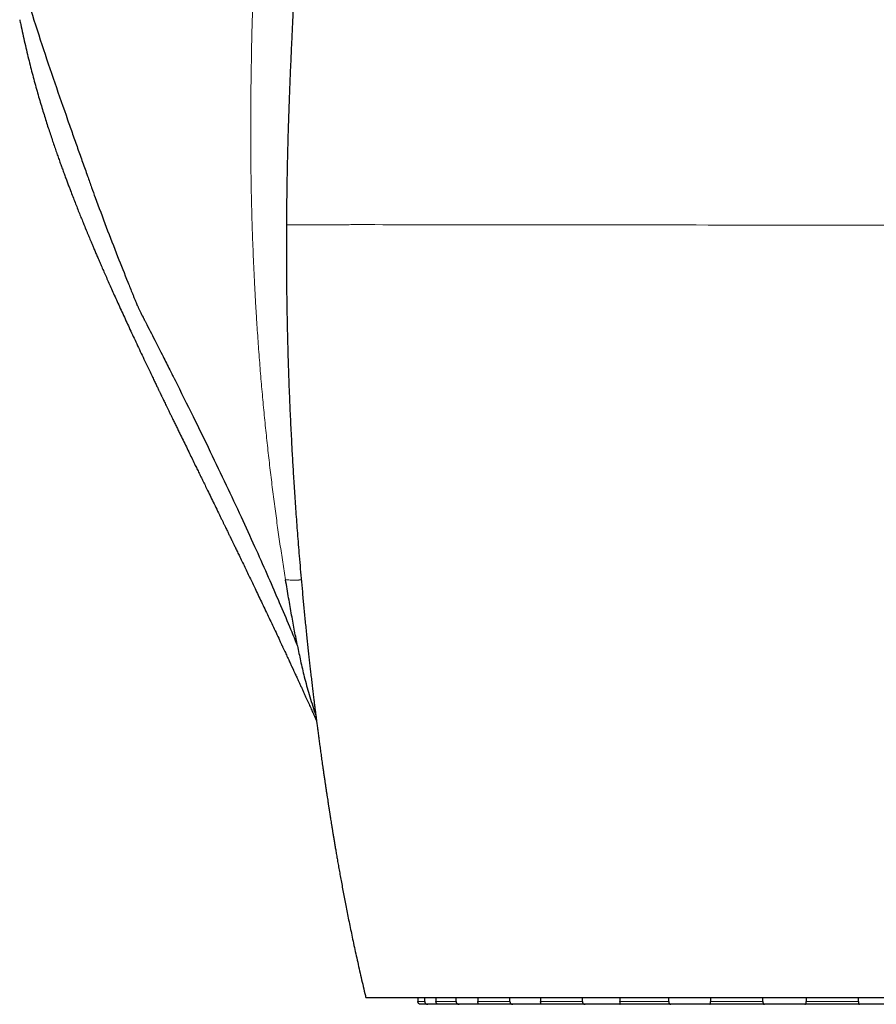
# Model space of a CAD drawing. Header units: millimetres. Extents: x 8 to 1329, y 12 to 1074.
# Tile 138 of 256: x 644 to 706, y 756 to 828. Entities that reach past the tile are written whole.
import ezdxf

# ---------------------------------------------------------------- set-up
doc = ezdxf.new("R2010")
doc.units = ezdxf.units.MM

msp = doc.modelspace()

# ---------------------------------------------------------------- linework, layer by layer
at = {"color": 7, "linetype": 'Continuous', "lineweight": 30}
for p, q in [((663.371, 812.82), (663.371, 812.82)), ((672.927, 756.592), (672.932, 756.288)), ((673.649, 756.092), (673.126, 756.092)), ((674.407, 756.092), (673.649, 756.092)), ((675.941, 756.092), (674.407, 756.092)), ((677.405, 756.092), (675.941, 756.092)), ((679.846, 756.092), (677.405, 756.092)), ((681.916, 756.092), (679.846, 756.092)), ((685.098, 756.092), (681.916, 756.092)), ((687.632, 756.092), (685.098, 756.092)), ((691.337, 756.092), (687.632, 756.092)), ((694.165, 756.092), (691.337, 756.092)), ((698.141, 756.092), (694.165, 756.092)), ((701.067, 756.092), (698.141, 756.092)), ((705.043, 756.092), (701.067, 756.092)), ((707.871, 756.092), (705.043, 756.092))]:
    msp.add_line(p, q, dxfattribs=at)
at = {"color": 252, "linetype": 'Continuous', "lineweight": 0}
for p, q in [((672.932, 756.288), (673.433, 756.288)), ((674.249, 756.288), (675.717, 756.288)), ((677.294, 756.288), (679.629, 756.288)), ((681.859, 756.288), (684.902, 756.288)), ((687.634, 756.288), (691.177, 756.288)), ((694.224, 756.288), (698.027, 756.288)), ((701.181, 756.288), (704.984, 756.288))]:
    msp.add_line(p, q, dxfattribs=at)
at = {"color": 252, "linetype": 'Continuous', "lineweight": 0, "flags": 128}
msp.add_lwpolyline([(663.371, 812.82), (663.37, 812.82), (663.386, 812.82), (663.418, 812.82), (663.465, 812.821), (663.528, 812.821), (663.605, 812.821), (663.716, 812.821), (663.847, 812.821), (663.999, 812.821), (664.169, 812.821), (664.358, 812.822), (664.568, 812.822), (664.789, 812.822), (665.03, 812.822), (665.286, 812.822), (665.557, 812.823), (665.846, 812.823), (666.15, 812.823), (666.468, 812.823), (666.632, 812.824), (666.799, 812.824), (666.969, 812.824), (667.147, 812.824), (667.332, 812.824), (667.508, 812.824), (667.681, 812.824), (667.755, 812.825), (667.84, 812.826), (667.938, 812.828), (668.044, 812.83), (668.156, 812.831), (668.272, 812.832), (668.455, 812.832), (668.637, 812.832), (668.818, 812.832), (669.304, 812.831), (669.796, 812.83), (670.372, 812.829), (670.959, 812.828), (671.556, 812.827), (672.162, 812.826), (672.777, 812.825), (673.594, 812.824), (674.426, 812.823), (675.273, 812.822), (676.04, 812.821), (676.817, 812.82), (677.605, 812.819), (678.402, 812.818), (679.208, 812.817), (680.022, 812.816), (680.957, 812.815), (681.899, 812.814), (682.85, 812.813), (683.809, 812.812), (684.778, 812.811), (685.758, 812.81), (686.221, 812.809), (686.683, 812.809), (687.142, 812.808), (687.604, 812.808), (687.855, 812.808), (688.117, 812.808), (688.399, 812.808), (688.691, 812.809), (688.978, 812.808), (689.26, 812.808), (690.018, 812.807), (690.784, 812.807), (691.547, 812.806), (692.309, 812.805), (693.181, 812.805), (694.054, 812.804), (694.926, 812.803), (695.796, 812.803), (696.666, 812.802), (697.52, 812.801), (698.372, 812.801), (699.223, 812.8), (700.072, 812.799), (700.934, 812.799), (701.793, 812.798), (702.648, 812.797), (703.499, 812.797), (704.345, 812.796), (705.186, 812.796), (706.025, 812.795), (706.856, 812.794)], dxfattribs=at)
at = {"color": 7, "linetype": 'Continuous', "lineweight": 30, "flags": 128}
for points in [[(673.433, 756.288), (673.429, 756.514), (673.428, 756.592)], [(674.243, 756.592), (674.245, 756.514), (674.249, 756.288)], [(675.717, 756.288), (675.714, 756.514), (675.714, 756.592)], [(677.288, 756.592), (677.289, 756.514), (677.294, 756.288)], [(679.629, 756.288), (679.627, 756.514), (679.627, 756.592)], [(681.853, 756.592), (681.855, 756.514), (681.859, 756.288)], [(684.902, 756.288), (684.902, 756.514), (684.902, 756.592)], [(687.629, 756.592), (687.63, 756.514), (687.634, 756.288)], [(691.177, 756.288), (691.178, 756.514), (691.179, 756.592)], [(694.22, 756.592), (694.221, 756.514), (694.224, 756.288)], [(698.027, 756.288), (698.029, 756.514), (698.03, 756.592)], [(701.178, 756.592), (701.179, 756.514), (701.181, 756.288)], [(704.984, 756.288), (704.987, 756.514), (704.988, 756.592)]]:
    msp.add_lwpolyline(points, dxfattribs=at)
at = {"color": 7, "linetype": 'Continuous', "lineweight": 30}
for points, knots in [([(664.124, 833.597), (664.123, 833.577), (664.119, 833.514), (664.114, 833.413), (664.108, 833.3), (664.102, 833.199), (664.097, 833.104), (664.091, 832.995), (664.084, 832.868), (664.075, 832.715), (664.066, 832.544), (664.056, 832.354), (664.045, 832.146), (664.032, 831.919), (664.019, 831.672), (664.005, 831.406), (663.99, 831.12), (663.974, 830.823), (663.958, 830.515), (663.942, 830.195), (663.925, 829.855), (663.906, 829.494), (663.887, 829.112), (663.867, 828.697), (663.844, 828.247), (663.821, 827.761), (663.796, 827.25), (663.771, 826.715), (663.745, 826.156), (663.719, 825.571), (663.692, 824.981), (663.667, 824.384), (663.641, 823.784), (663.616, 823.163), (663.591, 822.521), (663.566, 821.858), (663.542, 821.173), (663.518, 820.468), (663.495, 819.741), (663.474, 818.993), (663.453, 818.224), (663.435, 817.435), (663.418, 816.641), (663.403, 815.844), (663.391, 815.046), (663.38, 814.231), (663.373, 813.487), (663.37, 813.015), (663.369, 812.82)], [0, 0, 0, 0, 0.002775, 0.00914, 0.014596, 0.019185, 0.02368, 0.028368, 0.034839, 0.042167, 0.050489, 0.059551, 0.069557, 0.080506, 0.092399, 0.105235, 0.119015, 0.133739, 0.14816, 0.163569, 0.179966, 0.197351, 0.215724, 0.235085, 0.257333, 0.280756, 0.305355, 0.33113, 0.358081, 0.386212, 0.415524, 0.443433, 0.472339, 0.502245, 0.533154, 0.565071, 0.597998, 0.631943, 0.666909, 0.702892, 0.739878, 0.77785, 0.816787, 0.854361, 0.89275, 0.931927, 0.971864, 1, 1, 1, 1]), ([(644.667, 828.797), (644.97, 827.841), (645.568, 825.956), (646.506, 823.178), (647.261, 821.006), (647.82, 819.417), (648.184, 818.39), (648.544, 817.375), (648.883, 816.423), (649.187, 815.567), (649.897, 813.608), (650.774, 811.309), (651.697, 808.983), (652.075, 808.048), (652.215, 807.702), (652.259, 807.594), (652.303, 807.487), (652.346, 807.379), (652.39, 807.271), (652.457, 807.106), (652.57, 806.852), (652.74, 806.497), (652.881, 806.214), (652.972, 806.035), (653.003, 805.973), (653.035, 805.91), (653.068, 805.846), (653.101, 805.78), (653.343, 805.309), (653.776, 804.464), (654.36, 803.315), (654.794, 802.458), (655.054, 801.94), (655.164, 801.721), (655.211, 801.626), (655.232, 801.585), (655.241, 801.567), (655.245, 801.559), (655.246, 801.556), (655.247, 801.554), (655.694, 800.66), (656.56, 798.917), (657.811, 796.358), (658.972, 793.928), (660.047, 791.629), (661.031, 789.474), (661.929, 787.461), (662.744, 785.589), (663.486, 783.842), (663.95, 782.714), (664.173, 782.172)], [0, 0, 0, 0, 0.0600425, 0.118503, 0.1752982, 0.1971401, 0.2187112, 0.2400088, 0.2610329, 0.2785942, 0.2937237, 0.384317, 0.4240779, 0.4415555, 0.4438435, 0.4461314, 0.4484191, 0.4507067, 0.4529941, 0.4552814, 0.4611967, 0.4695137, 0.478822, 0.4801787, 0.4815673, 0.4829878, 0.4844402, 0.4859244, 0.4874404, 0.5162956, 0.5430123, 0.5647682, 0.5738234, 0.5777079, 0.5793978, 0.5801376, 0.5804624, 0.5806051, 0.5806679, 0.5806955, 0.5807173, 0.6403876, 0.6967467, 0.7498584, 0.7997454, 0.8464279, 0.8891933, 0.9289884, 0.9659016, 1, 1, 1, 1]), ([(643.97, 827.746), (643.994, 827.63), (644.067, 827.284), (644.191, 826.714), (644.341, 826.041), (644.493, 825.388), (644.645, 824.757), (644.798, 824.148), (644.953, 823.557), (645.11, 822.981), (645.268, 822.421), (645.426, 821.877), (645.582, 821.352), (645.737, 820.847), (645.889, 820.361), (646.039, 819.893), (646.186, 819.445), (646.329, 819.015), (646.469, 818.603), (646.604, 818.209), (646.735, 817.834), (646.862, 817.477), (646.983, 817.137), (647.103, 816.805), (647.222, 816.483), (647.338, 816.17), (647.448, 815.874), (647.555, 815.59), (647.682, 815.257), (647.828, 814.878), (647.992, 814.456), (648.153, 814.048), (648.285, 813.716), (648.388, 813.458), (648.464, 813.27), (648.539, 813.085), (648.603, 812.927), (648.655, 812.799), (648.694, 812.705), (648.727, 812.624), (648.754, 812.558), (648.776, 812.506), (648.794, 812.462), (648.816, 812.407), (648.847, 812.333), (648.887, 812.237), (648.937, 812.114), (649.001, 811.962), (649.078, 811.776), (649.165, 811.569), (649.262, 811.339), (649.369, 811.085), (649.487, 810.808), (649.615, 810.509), (649.754, 810.187), (649.902, 809.844), (650.061, 809.478), (650.231, 809.092), (650.411, 808.684), (650.601, 808.257), (650.801, 807.81), (651.011, 807.344), (651.232, 806.858), (651.463, 806.352), (651.697, 805.843), (651.934, 805.331), (652.173, 804.817), (652.421, 804.287), (652.677, 803.741), (652.943, 803.179), (653.186, 802.667), (653.404, 802.208), (653.557, 801.888), (653.672, 801.647), (653.747, 801.492), (653.817, 801.345), (653.886, 801.202), (653.952, 801.064), (654.014, 800.934), (654.069, 800.821), (654.115, 800.724), (654.154, 800.643), (654.184, 800.581), (654.206, 800.536), (654.221, 800.505), (654.234, 800.478), (654.248, 800.449), (654.265, 800.413), (654.285, 800.371), (654.315, 800.309), (654.356, 800.224), (654.409, 800.114), (654.471, 799.984), (654.544, 799.834), (654.627, 799.662), (654.719, 799.472), (654.819, 799.267), (654.926, 799.044), (655.05, 798.79), (655.185, 798.511), (655.328, 798.216), (655.47, 797.925), (655.645, 797.565), (655.851, 797.141), (656.087, 796.657), (656.314, 796.192), (656.532, 795.746), (656.726, 795.347), (656.902, 794.987), (657.064, 794.655), (657.232, 794.312), (657.405, 793.956), (657.6, 793.557), (657.816, 793.114), (658.055, 792.624), (658.303, 792.114), (658.506, 791.697), (658.658, 791.384), (658.755, 791.186), (658.844, 791.002), (658.927, 790.832), (659.003, 790.676), (659.071, 790.534), (659.133, 790.407), (659.186, 790.297), (659.232, 790.204), (659.269, 790.126), (659.302, 790.06), (659.329, 790.003), (659.354, 789.952), (659.379, 789.901), (659.407, 789.843), (659.439, 789.776), (659.478, 789.695), (659.524, 789.601), (659.576, 789.493), (659.635, 789.372), (659.7, 789.237), (659.771, 789.09), (659.847, 788.933), (660.038, 788.538), (660.338, 787.916), (660.744, 787.072), (661.088, 786.353), (661.378, 785.748), (661.617, 785.246), (661.863, 784.728), (662.112, 784.204), (662.363, 783.673), (662.615, 783.137), (662.82, 782.701), (662.973, 782.374), (663.071, 782.163), (663.165, 781.964), (663.252, 781.776), (663.334, 781.6), (663.415, 781.427), (663.493, 781.258), (663.569, 781.095), (663.636, 780.949), (663.696, 780.82), (663.741, 780.723), (663.772, 780.656), (663.79, 780.616), (663.804, 780.587), (663.816, 780.559), (663.832, 780.526), (663.852, 780.482), (663.88, 780.421), (663.918, 780.339), (663.965, 780.236), (664.021, 780.115), (664.085, 779.976), (664.157, 779.819), (664.237, 779.644), (664.329, 779.445), (664.429, 779.225), (664.535, 778.992), (664.64, 778.761), (664.742, 778.536), (664.867, 778.262), (665.011, 777.942), (665.173, 777.582), (665.327, 777.239), (665.455, 776.953), (665.531, 776.781), (665.559, 776.718)], [0, 0, 0, 0, 0.0063177, 0.0188704, 0.0311781, 0.0432183, 0.0547631, 0.0660139, 0.0769595, 0.0875918, 0.098111, 0.108291, 0.118131, 0.1276327, 0.1367978, 0.1456275, 0.1541228, 0.1622845, 0.1701131, 0.1776094, 0.1847738, 0.1916068, 0.198109, 0.2042807, 0.2106883, 0.2166971, 0.2223226, 0.2277787, 0.233135, 0.241571, 0.2497478, 0.257666, 0.265326, 0.2690592, 0.2727281, 0.2763325, 0.2798642, 0.2819802, 0.2838208, 0.2853861, 0.2866762, 0.2876911, 0.2884665, 0.2892612, 0.2909033, 0.2927837, 0.2949012, 0.2981084, 0.3017406, 0.3057972, 0.310278, 0.3152869, 0.3207365, 0.3266261, 0.3329552, 0.3397231, 0.3469292, 0.3545726, 0.3626336, 0.3710949, 0.3799555, 0.3892145, 0.3988711, 0.4089243, 0.4193728, 0.429297, 0.4395516, 0.4501355, 0.4610476, 0.4722868, 0.483852, 0.4917889, 0.4998719, 0.5030873, 0.5062631, 0.509217, 0.5119376, 0.5148721, 0.5174762, 0.5197502, 0.5216941, 0.5233082, 0.5245925, 0.525431, 0.5260274, 0.5264824, 0.5270593, 0.527772, 0.5286203, 0.5295727, 0.5315208, 0.5337301, 0.5362006, 0.5393247, 0.5427856, 0.5465831, 0.5507169, 0.5551868, 0.5599924, 0.5660051, 0.5719649, 0.577807, 0.5835319, 0.5936406, 0.6033629, 0.6126996, 0.6216515, 0.6302194, 0.6367078, 0.6433382, 0.6502228, 0.6573614, 0.6647538, 0.6742055, 0.6840411, 0.69426, 0.7048615, 0.7090857, 0.7130645, 0.716757, 0.7201633, 0.7232836, 0.7261179, 0.7286665, 0.7309294, 0.7327143, 0.73427, 0.7355966, 0.736694, 0.7376627, 0.73867, 0.7397748, 0.7411201, 0.742719, 0.7446121, 0.7467692, 0.7491903, 0.7518752, 0.754824, 0.7580298, 0.7613075, 0.7784841, 0.7953155, 0.8118022, 0.8214907, 0.8314789, 0.8417754, 0.8523795, 0.8627407, 0.873378, 0.8842906, 0.8886438, 0.8928359, 0.8967885, 0.900502, 0.9039763, 0.9072119, 0.9107794, 0.9140035, 0.9168844, 0.9194223, 0.9216174, 0.9226373, 0.9234144, 0.9239485, 0.9243903, 0.9250402, 0.9259068, 0.9269898, 0.9286811, 0.930723, 0.9331151, 0.9358573, 0.9389493, 0.942391, 0.9461819, 0.9507494, 0.9553997, 0.9599381, 0.9643648, 0.9686797, 0.9761077, 0.9831808, 0.9898995, 0.9962644, 1, 1, 1, 1]), ([(663.369, 812.82), (663.368, 812.744), (663.368, 812.6), (663.367, 812.396), (663.366, 812.215), (663.365, 812.056), (663.365, 811.921), (663.365, 811.815), (663.365, 811.736), (663.365, 811.68), (663.365, 811.637), (663.364, 811.603), (663.364, 811.574), (663.364, 811.544), (663.364, 811.513), (663.364, 811.476), (663.364, 811.434), (663.364, 811.388), (663.364, 811.303), (663.364, 811.18), (663.364, 811.006), (663.365, 810.811), (663.365, 810.594), (663.366, 810.338), (663.367, 810.04), (663.369, 809.697), (663.371, 809.332), (663.374, 808.963), (663.378, 808.588), (663.382, 808.211), (663.386, 807.823), (663.392, 807.429), (663.397, 807.033), (663.404, 806.636), (663.411, 806.239), (663.428, 805.34), (663.462, 803.934), (663.52, 802.018), (663.589, 800.193), (663.665, 798.461), (663.731, 797.156), (663.784, 796.178), (663.821, 795.524), (663.861, 794.855), (663.904, 794.163), (663.95, 793.447), (663.999, 792.707), (664.052, 791.947), (664.108, 791.168), (664.168, 790.368), (664.232, 789.55), (664.302, 788.687), (664.378, 787.78), (664.462, 786.828), (664.55, 785.853), (664.645, 784.855), (664.745, 783.836), (664.831, 782.995), (664.9, 782.337), (664.95, 781.876), (664.999, 781.423), (665.048, 780.984), (665.095, 780.558), (665.145, 780.124), (665.196, 779.682), (665.248, 779.235), (665.299, 778.807), (665.347, 778.418), (665.39, 778.066), (665.429, 777.748), (665.467, 777.445), (665.504, 777.155), (665.54, 776.871), (665.579, 776.568), (665.622, 776.236), (665.669, 775.872), (665.72, 775.491), (665.773, 775.095), (665.829, 774.684), (665.888, 774.256), (665.95, 773.812), (666.007, 773.413), (666.057, 773.061), (666.1, 772.766), (666.142, 772.479), (666.182, 772.205), (666.222, 771.936), (666.261, 771.672), (666.3, 771.415), (666.336, 771.176), (666.366, 770.98), (666.39, 770.824), (666.409, 770.702), (666.426, 770.591), (666.441, 770.494), (666.452, 770.419), (666.461, 770.367), (666.467, 770.329), (666.472, 770.294), (666.478, 770.254), (666.485, 770.208), (666.495, 770.144), (666.509, 770.057), (666.527, 769.945), (666.548, 769.81), (666.573, 769.649), (666.603, 769.463), (666.636, 769.256), (666.673, 769.028), (666.713, 768.78), (666.756, 768.517), (666.801, 768.241), (666.849, 767.951), (666.901, 767.643), (666.956, 767.317), (667.016, 766.966), (667.081, 766.589), (667.152, 766.184), (667.227, 765.76), (667.307, 765.316), (667.392, 764.851), (667.48, 764.377), (667.571, 763.893), (667.666, 763.4), (667.765, 762.89), (667.871, 762.362), (667.981, 761.817), (668.098, 761.255), (668.22, 760.675), (668.349, 760.078), (668.484, 759.464), (668.624, 758.836), (668.769, 758.196), (668.92, 757.544), (669.046, 757.007), (669.122, 756.688), (669.145, 756.592)], [0, 0, 0, 0, 0.004005, 0.007604, 0.010798, 0.013587, 0.015969, 0.017945, 0.019161, 0.020148, 0.020907, 0.021437, 0.021961, 0.022435, 0.022995, 0.023641, 0.024374, 0.025193, 0.026098, 0.02883, 0.031706, 0.035315, 0.039125, 0.043137, 0.048825, 0.054875, 0.061286, 0.068059, 0.074412, 0.081054, 0.087958, 0.094917, 0.101887, 0.108869, 0.115862, 0.122866, 0.156371, 0.190123, 0.224113, 0.252843, 0.281731, 0.293123, 0.304596, 0.316376, 0.32849, 0.341197, 0.354253, 0.367661, 0.381422, 0.395538, 0.410007, 0.424832, 0.441297, 0.458178, 0.475473, 0.493181, 0.511301, 0.529829, 0.538112, 0.546416, 0.554496, 0.562325, 0.569904, 0.577232, 0.585547, 0.593516, 0.601138, 0.608414, 0.614316, 0.619969, 0.625374, 0.630531, 0.635465, 0.640506, 0.64671, 0.6532, 0.659973, 0.667032, 0.674374, 0.682001, 0.689912, 0.698107, 0.703403, 0.70876, 0.7139, 0.718782, 0.723407, 0.728337, 0.732936, 0.737203, 0.741139, 0.743443, 0.745616, 0.747658, 0.749426, 0.750807, 0.751662, 0.752255, 0.752841, 0.753545, 0.754368, 0.755308, 0.757024, 0.75903, 0.761328, 0.764293, 0.767633, 0.771347, 0.775428, 0.779876, 0.784689, 0.789563, 0.794762, 0.800285, 0.806133, 0.812306, 0.819207, 0.826473, 0.834102, 0.842096, 0.850453, 0.859174, 0.867729, 0.876606, 0.885806, 0.895329, 0.905174, 0.91534, 0.925827, 0.936634, 0.947759, 0.959201, 0.970746, 0.982592, 0.994739, 1, 1, 1, 1]), ([(664.173, 782.172), (664.103, 782.534), (663.96, 783.282), (663.745, 784.445), (663.525, 785.685), (663.382, 786.54), (663.309, 786.979)], [0, 0, 0, 0, 0.226913, 0.469149, 0.7268, 1, 1, 1, 1]), ([(664.176, 782.173), (664.248, 781.813), (664.4, 781.055), (664.673, 779.878), (665.028, 778.608), (665.314, 777.685), (665.489, 777.187), (665.506, 777.139)], [0, 0, 0, 0, 0.2095646, 0.4411327, 0.6946184, 0.9702152, 1, 1, 1, 1]), ([(669.147, 756.592), (669.146, 756.592), (669.144, 756.592), (669.158, 756.592), (669.189, 756.592), (669.239, 756.592), (669.31, 756.592), (669.403, 756.592), (669.515, 756.592), (669.643, 756.592), (669.786, 756.592), (669.939, 756.592), (670.104, 756.592), (670.281, 756.592), (670.469, 756.592), (670.665, 756.592), (670.865, 756.592), (671.07, 756.592), (671.284, 756.592), (671.517, 756.592), (671.77, 756.592), (672.046, 756.592), (672.33, 756.592), (672.64, 756.592), (672.976, 756.592), (673.316, 756.592), (673.63, 756.592), (673.887, 756.592), (674.08, 756.592), (674.2, 756.592), (674.31, 756.592), (674.403, 756.592), (674.506, 756.592), (674.643, 756.592), (674.817, 756.592), (675.022, 756.592), (675.235, 756.592), (675.452, 756.592), (675.777, 756.592), (676.21, 756.592), (676.767, 756.592), (677.339, 756.592), (677.928, 756.592), (678.525, 756.592), (679.171, 756.592), (679.867, 756.592), (680.614, 756.592), (681.373, 756.592), (682.183, 756.592), (683.047, 756.592), (683.965, 756.592), (684.896, 756.592), (685.717, 756.592), (686.423, 756.592), (687.012, 756.592), (687.605, 756.592), (688.23, 756.592), (688.887, 756.592), (689.577, 756.592), (690.27, 756.592), (690.826, 756.592), (691.255, 756.592), (691.551, 756.592), (691.851, 756.592), (692.153, 756.592), (692.679, 756.592), (693.428, 756.592), (694.402, 756.592), (695.376, 756.592), (696.257, 756.592), (697.044, 756.592), (697.737, 756.592), (698.429, 756.592), (699.121, 756.592), (699.812, 756.592), (700.547, 756.592), (701.325, 756.592), (702.146, 756.592), (702.964, 756.592), (703.694, 756.592), (704.337, 756.592), (704.945, 756.592), (705.6, 756.592), (706.301, 756.592), (707, 756.592), (707.695, 756.592), (708.386, 756.592), (709.08, 756.592), (709.774, 756.592), (710.47, 756.592), (711.16, 756.592), (711.845, 756.592), (712.524, 756.592), (713.232, 756.592), (713.967, 756.592), (714.726, 756.592), (715.476, 756.592), (716.136, 756.592), (716.709, 756.592), (717.241, 756.592), (717.807, 756.592), (718.392, 756.592), (718.954, 756.592), (719.494, 756.592), (720.026, 756.592), (720.518, 756.592), (720.971, 756.592), (721.386, 756.592), (721.796, 756.592), (722.285, 756.592), (722.847, 756.592), (723.264, 756.592), (723.472, 756.592)], [0, 0, 0, 0, 0.0031296, 0.0124183, 0.0217285, 0.0310388, 0.0415542, 0.0520699, 0.0626095, 0.0731491, 0.0831951, 0.093245, 0.1030033, 0.1127616, 0.122531, 0.1323004, 0.1414096, 0.1505188, 0.159634, 0.1687492, 0.1793199, 0.1898906, 0.2004675, 0.2110444, 0.2234441, 0.2358455, 0.2455785, 0.2553128, 0.2601865, 0.2650595, 0.2675265, 0.269999, 0.2724676, 0.2749291, 0.2786774, 0.2824286, 0.2861863, 0.289947, 0.2937033, 0.3031358, 0.3125681, 0.322414, 0.3322599, 0.3421179, 0.3519758, 0.3638117, 0.3756476, 0.3875036, 0.3993595, 0.4131583, 0.4269572, 0.4407837, 0.4546102, 0.4631318, 0.4716533, 0.4801812, 0.4887091, 0.4984414, 0.5081737, 0.5179049, 0.5276356, 0.5316233, 0.5356197, 0.5396239, 0.5436292, 0.5476244, 0.5604106, 0.573197, 0.5860088, 0.5988206, 0.6079308, 0.6170416, 0.6261517, 0.6352845, 0.6444178, 0.6535505, 0.6644604, 0.6753703, 0.686299, 0.6972278, 0.7047513, 0.7122763, 0.7218357, 0.7313959, 0.7409552, 0.750546, 0.7601377, 0.7697285, 0.7795876, 0.7894476, 0.7993066, 0.8092021, 0.8190986, 0.8289941, 0.8404378, 0.8518815, 0.8633511, 0.8748207, 0.882586, 0.8903533, 0.9001315, 0.9099137, 0.9189807, 0.9280476, 0.9371273, 0.946207, 0.9536166, 0.9610262, 0.9684427, 0.9758591, 0.9879258, 1, 1, 1, 1]), ([(673.126, 756.092), (673.114, 756.093), (673.091, 756.094), (673.056, 756.104), (673.022, 756.122), (672.993, 756.145), (672.968, 756.174), (672.951, 756.204), (672.939, 756.236), (672.933, 756.264), (672.932, 756.282), (672.932, 756.288)], [0, 0, 0, 0, 0.126671, 0.2568204, 0.3836159, 0.5151332, 0.6265463, 0.7420886, 0.8406577, 0.9424792, 1, 1, 1, 1]), ([(673.433, 756.288), (673.433, 756.278), (673.435, 756.257), (673.446, 756.217), (673.472, 756.171), (673.511, 756.135), (673.549, 756.113), (673.58, 756.101), (673.614, 756.093), (673.638, 756.092), (673.649, 756.092)], [0, 0, 0, 0, 0.092832, 0.18843, 0.376001, 0.568444, 0.671511, 0.776997, 0.887337, 1, 1, 1, 1]), ([(674.407, 756.092), (674.398, 756.093), (674.379, 756.094), (674.351, 756.104), (674.324, 756.122), (674.3, 756.145), (674.28, 756.174), (674.265, 756.204), (674.255, 756.236), (674.25, 756.264), (674.249, 756.282), (674.249, 756.288)], [0, 0, 0, 0, 0.126671, 0.25682, 0.383616, 0.515133, 0.626546, 0.742089, 0.840658, 0.942479, 1, 1, 1, 1]), ([(675.717, 756.288), (675.717, 756.278), (675.719, 756.257), (675.73, 756.217), (675.756, 756.171), (675.797, 756.135), (675.836, 756.113), (675.869, 756.101), (675.905, 756.093), (675.929, 756.092), (675.941, 756.092)], [0, 0, 0, 0, 0.092832, 0.18843, 0.376001, 0.568444, 0.671511, 0.776997, 0.887337, 1, 1, 1, 1]), ([(677.405, 756.092), (677.399, 756.093), (677.387, 756.094), (677.368, 756.104), (677.349, 756.122), (677.331, 756.145), (677.317, 756.174), (677.306, 756.204), (677.299, 756.236), (677.295, 756.264), (677.294, 756.282), (677.294, 756.288)], [0, 0, 0, 0, 0.126671, 0.25682, 0.383616, 0.515133, 0.626546, 0.742089, 0.840658, 0.942479, 1, 1, 1, 1]), ([(679.629, 756.288), (679.629, 756.278), (679.63, 756.257), (679.641, 756.217), (679.666, 756.171), (679.705, 756.135), (679.743, 756.113), (679.775, 756.101), (679.81, 756.093), (679.834, 756.092), (679.846, 756.092)], [0, 0, 0, 0, 0.092832, 0.18843, 0.376001, 0.568444, 0.671511, 0.776997, 0.887337, 1, 1, 1, 1]), ([(681.916, 756.092), (681.913, 756.093), (681.908, 756.094), (681.899, 756.104), (681.89, 756.122), (681.881, 756.145), (681.873, 756.174), (681.867, 756.204), (681.862, 756.236), (681.86, 756.264), (681.86, 756.282), (681.859, 756.288)], [0, 0, 0, 0, 0.126671, 0.25682, 0.383616, 0.515133, 0.626546, 0.742089, 0.840658, 0.942479, 1, 1, 1, 1]), ([(684.902, 756.288), (684.902, 756.278), (684.903, 756.257), (684.913, 756.217), (684.935, 756.171), (684.969, 756.135), (685.003, 756.113), (685.032, 756.101), (685.064, 756.093), (685.086, 756.092), (685.098, 756.092)], [0, 0, 0, 0, 0.092832, 0.18843, 0.376001, 0.568444, 0.671511, 0.776997, 0.887337, 1, 1, 1, 1]), ([(687.632, 756.092), (687.633, 756.093), (687.636, 756.094), (687.637, 756.104), (687.638, 756.122), (687.638, 756.145), (687.637, 756.174), (687.636, 756.204), (687.635, 756.236), (687.634, 756.264), (687.634, 756.282), (687.634, 756.288)], [0, 0, 0, 0, 0.126671, 0.25682, 0.383616, 0.515133, 0.626546, 0.742089, 0.840658, 0.942479, 1, 1, 1, 1]), ([(691.177, 756.288), (691.177, 756.278), (691.178, 756.257), (691.185, 756.217), (691.203, 756.171), (691.231, 756.135), (691.259, 756.113), (691.283, 756.101), (691.309, 756.093), (691.328, 756.092), (691.337, 756.092)], [0, 0, 0, 0, 0.0928323, 0.1884304, 0.3760014, 0.5684436, 0.6715108, 0.7769969, 0.887337, 1, 1, 1, 1]), ([(694.165, 756.092), (694.169, 756.093), (694.179, 756.094), (694.191, 756.104), (694.202, 756.122), (694.211, 756.145), (694.217, 756.174), (694.221, 756.204), (694.224, 756.236), (694.225, 756.264), (694.224, 756.282), (694.224, 756.288)], [0, 0, 0, 0, 0.126671, 0.25682, 0.383616, 0.515133, 0.626546, 0.742089, 0.840658, 0.942479, 1, 1, 1, 1]), ([(698.027, 756.288), (698.027, 756.278), (698.027, 756.257), (698.032, 756.217), (698.044, 756.171), (698.063, 756.135), (698.083, 756.113), (698.1, 756.101), (698.119, 756.093), (698.133, 756.092), (698.141, 756.092)], [0, 0, 0, 0, 0.0928323, 0.1884304, 0.3760014, 0.5684436, 0.6715108, 0.7769969, 0.887337, 1, 1, 1, 1]), ([(701.067, 756.092), (701.075, 756.093), (701.091, 756.094), (701.114, 756.104), (701.134, 756.122), (701.151, 756.145), (701.164, 756.174), (701.173, 756.204), (701.179, 756.236), (701.181, 756.264), (701.181, 756.282), (701.181, 756.288)], [0, 0, 0, 0, 0.126671, 0.25682, 0.383616, 0.515133, 0.626546, 0.742089, 0.840658, 0.942479, 1, 1, 1, 1]), ([(704.984, 756.288), (704.984, 756.278), (704.983, 756.257), (704.985, 756.217), (704.991, 756.171), (705, 756.135), (705.011, 756.113), (705.02, 756.101), (705.031, 756.093), (705.039, 756.092), (705.043, 756.092)], [0, 0, 0, 0, 0.092832, 0.18843, 0.376001, 0.568444, 0.671511, 0.776997, 0.887337, 1, 1, 1, 1])]:
    msp.add_open_spline(points, degree=3, knots=knots, dxfattribs=at)
at = {"color": 252, "linetype": 'Continuous', "lineweight": 0}
for points, knots in [([(663.309, 786.979), (663.24, 787.411), (663.1, 788.282), (662.9, 789.605), (662.706, 790.956), (662.518, 792.335), (662.339, 793.733), (662.168, 795.15), (662.006, 796.585), (661.851, 798.046), (661.704, 799.534), (661.567, 801.049), (661.438, 802.591), (661.319, 804.161), (661.236, 805.375), (661.183, 806.224), (661.154, 806.701), (661.126, 807.18), (661.099, 807.656), (661.074, 808.112), (661.024, 809.068), (660.957, 810.512), (660.885, 812.471), (660.83, 814.429), (660.797, 816.136), (660.78, 817.587), (660.773, 818.774), (660.772, 819.958), (660.776, 821.087), (660.784, 822.157), (660.796, 823.167), (660.81, 824.169), (660.827, 825.172), (660.847, 826.188), (660.87, 827.222), (660.898, 828.272), (660.919, 828.978), (660.929, 829.334)], [0, 0, 0, 0, 0.031106, 0.062817, 0.095142, 0.128076, 0.161613, 0.195133, 0.229226, 0.263893, 0.299143, 0.334986, 0.371433, 0.408494, 0.446177, 0.45735, 0.468577, 0.47986, 0.491196, 0.502244, 0.51207, 0.558715, 0.604195, 0.650195, 0.696747, 0.724451, 0.752379, 0.780316, 0.807775, 0.831878, 0.855584, 0.878894, 0.902317, 0.926139, 0.95036, 0.974979, 1, 1, 1, 1]), ([(663.309, 786.979), (663.419, 786.977), (663.633, 786.972), (663.934, 786.956), (664.14, 786.961), (664.268, 786.969), (664.335, 786.974), (664.395, 786.979), (664.432, 786.982), (664.448, 786.984)], [0, 0, 0, 0, 0.269358, 0.520332, 0.754822, 0.820901, 0.885604, 0.948927, 1, 1, 1, 1])]:
    msp.add_open_spline(points, degree=3, knots=knots, dxfattribs=at)

doc.saveas('drawing.dxf')
